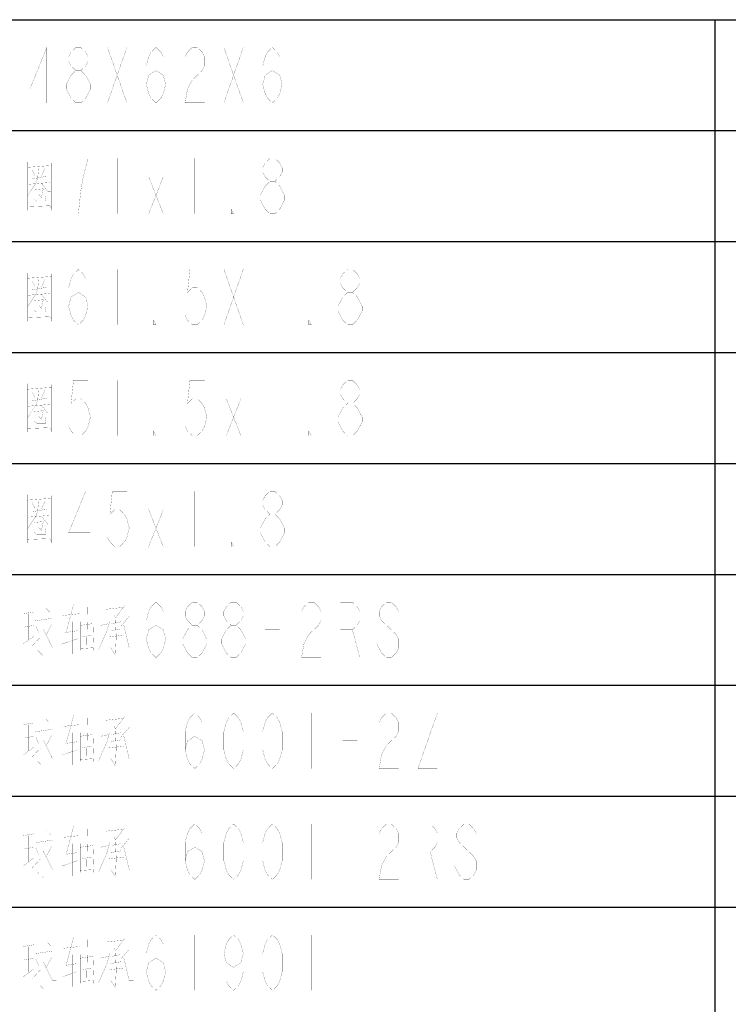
# Model space of a CAD drawing. Header units: millimetres. Extents: x 0 to 8480361154, y -14382841229 to 497.
# Tile 23 of 24: x 678 to 723, y 435 to 497. Entities that reach past the tile are written whole.
import ezdxf

# ---------------------------------------------------------------- set-up
doc = ezdxf.new("R2010")
doc.units = ezdxf.units.MM
doc.header["$LTSCALE"] = 16.335
doc.layers.get('0').update_dxf_attribs({"linetype": 'CONTINUOUS'})
doc.layers.add('040008810005_DXF_TABLE', color=7, linetype='CONTINUOUS')

# ---------------------------------------------------------------- blocks, each defined once
blk = doc.blocks.new('TABLE_BL1', base_point=(609.384, 251.643))
at = {"layer": '040008810005_DXF_TABLE', "color": 2, "linetype": 'Continuous'}
for p, q in [((634.867, 496.643), (814.867, 496.643)), ((721.867, 6.643), (721.867, 496.643)), ((634.867, 489.643), (814.867, 489.643)), ((634.867, 482.643), (814.867, 482.643)), ((634.867, 475.643), (814.867, 475.643)), ((634.867, 468.643), (814.867, 468.643)), ((634.867, 461.643), (814.867, 461.643)), ((634.867, 454.643), (814.867, 454.643)), ((634.867, 447.643), (814.867, 447.643)), ((634.867, 440.643), (814.867, 440.643))]:
    blk.add_line(p, q, dxfattribs=at)
at = {"layer": '040008810005_DXF_TABLE', "color": 5, "linetype": 'Continuous', "const_width": 0.01}
for points in [[(679.676, 491.393), (679.676, 494.893), (678.604, 492.268), (679.982, 492.268)], [(681.513, 493.434), (681.207, 493.726), (681.054, 494.018), (681.054, 494.309), (681.207, 494.601), (681.513, 494.893), (681.82, 494.893), (682.126, 494.601), (682.279, 494.309), (682.279, 494.018), (682.126, 493.726), (681.82, 493.434)], [(683.504, 494.893), (684.729, 491.393)], [(683.504, 491.393), (684.729, 494.893)], [(685.954, 492.559), (686.107, 493.143), (686.567, 493.434), (687.026, 493.143), (687.179, 492.559), (687.026, 491.976), (686.873, 491.684), (686.567, 491.393), (686.26, 491.684), (686.107, 491.976), (685.954, 492.559), (685.954, 493.726), (686.107, 494.309), (686.26, 494.601), (686.567, 494.893), (686.873, 494.601), (687.026, 494.309)], [(688.404, 494.309), (688.557, 494.601), (688.863, 494.893), (689.17, 494.893), (689.476, 494.601), (689.629, 494.309), (689.629, 493.726), (689.476, 493.434), (689.17, 493.143), (688.863, 492.851), (688.557, 492.268), (688.404, 491.393), (689.629, 491.393)], [(690.854, 494.893), (692.079, 491.393)], [(690.854, 491.393), (692.079, 494.893)], [(693.304, 492.559), (693.457, 493.143), (693.916, 493.434), (694.376, 493.143), (694.529, 492.559), (694.376, 491.976), (694.223, 491.684), (693.916, 491.393), (693.61, 491.684), (693.457, 491.976), (693.304, 492.559), (693.304, 493.726), (693.457, 494.309), (693.61, 494.601), (693.916, 494.893), (694.223, 494.601), (694.376, 494.309)], [(681.513, 491.393), (681.207, 491.684), (681.054, 491.976), (680.901, 492.268), (680.901, 492.559), (681.054, 492.851), (681.207, 493.143), (681.513, 493.434), (681.82, 493.434), (682.126, 493.143), (682.279, 492.851), (682.432, 492.559), (682.432, 492.268), (682.279, 491.976), (682.126, 491.684), (681.82, 491.393), (681.513, 491.393)], [(681.667, 484.393), (681.82, 485.851), (681.973, 486.726), (682.126, 487.309), (682.279, 487.893), (681.054, 487.893)], [(684.117, 487.893), (684.117, 484.393)], [(689.017, 487.893), (689.017, 484.393)], [(693.763, 486.434), (693.457, 486.726), (693.304, 487.018), (693.304, 487.309), (693.457, 487.601), (693.763, 487.893), (694.07, 487.893), (694.376, 487.601), (694.529, 487.309), (694.529, 487.018), (694.376, 486.726), (694.07, 486.434)], [(678.458, 487.667), (678.458, 484.618)], [(678.458, 487.328), (679.975, 487.441)], [(679.158, 487.272), (679.1, 486.651), (678.983, 486.312), (678.458, 485.522)], [(678.75, 487.159), (678.925, 486.82)], [(679.333, 486.764), (679.567, 487.272)], [(679.975, 487.61), (679.975, 484.618)], [(678.75, 486.594), (679.683, 486.764)], [(686.107, 486.726), (687.026, 484.393)], [(686.107, 484.393), (687.026, 486.726)], [(678.517, 486.256), (679.858, 486.368)], [(678.867, 485.973), (678.867, 485.296), (679.042, 485.183), (679.625, 485.183), (679.567, 485.522)], [(679.45, 485.973), (678.867, 485.917)], [(679.45, 485.973), (679.333, 485.409), (679.158, 485.635)], [(679.333, 486.312), (679.741, 485.804), (679.917, 485.804)], [(693.763, 484.393), (693.457, 484.684), (693.304, 484.976), (693.151, 485.268), (693.151, 485.559), (693.304, 485.851), (693.457, 486.143), (693.763, 486.434), (694.07, 486.434), (694.376, 486.143), (694.529, 485.851), (694.682, 485.559), (694.682, 485.268), (694.529, 484.976), (694.376, 484.684), (694.07, 484.393), (693.763, 484.393)], [(678.458, 484.844), (679.858, 484.901), (679.975, 484.731)], [(691.467, 484.393), (691.313, 484.393), (691.313, 484.684), (691.467, 484.393)], [(681.054, 478.559), (681.207, 479.143), (681.667, 479.434), (682.126, 479.143), (682.279, 478.559), (682.126, 477.976), (681.973, 477.684), (681.667, 477.393), (681.36, 477.684), (681.207, 477.976), (681.054, 478.559), (681.054, 479.726), (681.207, 480.309), (681.36, 480.601), (681.667, 480.893), (681.973, 480.601), (682.126, 480.309)], [(684.117, 480.893), (684.117, 477.393)], [(689.629, 480.893), (688.71, 480.893), (688.557, 479.434), (688.863, 479.726), (689.17, 479.726), (689.476, 479.434), (689.629, 479.143), (689.782, 478.559), (689.629, 477.976), (689.476, 477.684), (689.17, 477.393), (688.863, 477.393), (688.557, 477.684), (688.404, 477.976)], [(690.854, 480.893), (692.079, 477.393)], [(690.854, 477.393), (692.079, 480.893)], [(693.916, 480.893), (693.916, 477.393)], [(698.663, 479.434), (698.357, 479.726), (698.204, 480.018), (698.204, 480.309), (698.357, 480.601), (698.663, 480.893), (698.97, 480.893), (699.276, 480.601), (699.429, 480.309), (699.429, 480.018), (699.276, 479.726), (698.97, 479.434)], [(678.458, 480.667), (678.458, 477.618)], [(678.458, 480.328), (679.975, 480.441)], [(679.158, 480.272), (679.1, 479.651), (678.983, 479.312), (678.458, 478.522)], [(679.333, 479.764), (679.567, 480.272)], [(679.975, 480.61), (679.975, 477.618)], [(678.75, 480.159), (678.925, 479.82)], [(678.75, 479.594), (679.683, 479.764)], [(678.517, 479.256), (679.858, 479.368)], [(679.333, 479.312), (679.741, 478.804), (679.917, 478.804)], [(698.663, 477.393), (698.357, 477.684), (698.204, 477.976), (698.051, 478.268), (698.051, 478.559), (698.204, 478.851), (698.357, 479.143), (698.663, 479.434), (698.97, 479.434), (699.276, 479.143), (699.429, 478.851), (699.582, 478.559), (699.582, 478.268), (699.429, 477.976), (699.276, 477.684), (698.97, 477.393), (698.663, 477.393)], [(678.867, 478.973), (678.867, 478.296), (679.042, 478.183), (679.625, 478.183), (679.567, 478.522)], [(679.45, 478.973), (678.867, 478.917)], [(679.45, 478.973), (679.333, 478.409), (679.158, 478.635)], [(678.458, 477.844), (679.858, 477.901), (679.975, 477.731)], [(686.567, 477.393), (686.413, 477.393), (686.413, 477.684), (686.567, 477.393)], [(696.367, 477.393), (696.213, 477.393), (696.213, 477.684), (696.367, 477.393)], [(678.458, 473.667), (678.458, 470.618)], [(678.458, 473.328), (679.975, 473.441)], [(679.975, 473.61), (679.975, 470.618)], [(682.279, 473.893), (681.36, 473.893), (681.207, 472.434), (681.513, 472.726), (681.82, 472.726), (682.126, 472.434), (682.279, 472.143), (682.432, 471.559), (682.279, 470.976), (682.126, 470.684), (681.82, 470.393), (681.513, 470.393), (681.207, 470.684), (681.054, 470.976)], [(684.117, 473.893), (684.117, 470.393)], [(689.629, 473.893), (688.71, 473.893), (688.557, 472.434), (688.863, 472.726), (689.17, 472.726), (689.476, 472.434), (689.629, 472.143), (689.782, 471.559), (689.629, 470.976), (689.476, 470.684), (689.17, 470.393), (688.863, 470.393), (688.557, 470.684), (688.404, 470.976)], [(693.916, 473.893), (693.916, 470.393)], [(698.663, 472.434), (698.357, 472.726), (698.204, 473.018), (698.204, 473.309), (698.357, 473.601), (698.663, 473.893), (698.97, 473.893), (699.276, 473.601), (699.429, 473.309), (699.429, 473.018), (699.276, 472.726), (698.97, 472.434)], [(679.158, 473.272), (679.1, 472.651), (678.983, 472.312), (678.458, 471.522)], [(678.75, 473.159), (678.925, 472.82)], [(679.333, 472.764), (679.567, 473.272)], [(678.517, 472.256), (679.858, 472.368)], [(678.75, 472.594), (679.683, 472.764)], [(679.333, 472.312), (679.741, 471.804), (679.917, 471.804)], [(691.007, 472.726), (691.926, 470.393)], [(691.007, 470.393), (691.926, 472.726)], [(698.663, 470.393), (698.357, 470.684), (698.204, 470.976), (698.051, 471.268), (698.051, 471.559), (698.204, 471.851), (698.357, 472.143), (698.663, 472.434), (698.97, 472.434), (699.276, 472.143), (699.429, 471.851), (699.582, 471.559), (699.582, 471.268), (699.429, 470.976), (699.276, 470.684), (698.97, 470.393), (698.663, 470.393)], [(678.867, 471.973), (678.867, 471.296), (679.042, 471.183), (679.625, 471.183), (679.567, 471.522)], [(679.45, 471.973), (678.867, 471.917)], [(679.45, 471.973), (679.333, 471.409), (679.158, 471.635)], [(678.458, 470.844), (679.858, 470.901), (679.975, 470.731)], [(686.567, 470.393), (686.413, 470.393), (686.413, 470.684), (686.567, 470.393)], [(696.367, 470.393), (696.213, 470.393), (696.213, 470.684), (696.367, 470.393)], [(678.458, 466.667), (678.458, 463.618)], [(679.975, 466.61), (679.975, 463.618)], [(682.126, 463.393), (682.126, 466.893), (681.054, 464.268), (682.432, 464.268)], [(684.729, 466.893), (683.81, 466.893), (683.657, 465.434), (683.963, 465.726), (684.27, 465.726), (684.576, 465.434), (684.729, 465.143), (684.882, 464.559), (684.729, 463.976), (684.576, 463.684), (684.27, 463.393), (683.963, 463.393), (683.657, 463.684), (683.504, 463.976)], [(689.017, 466.893), (689.017, 463.393)], [(693.763, 465.434), (693.457, 465.726), (693.304, 466.018), (693.304, 466.309), (693.457, 466.601), (693.763, 466.893), (694.07, 466.893), (694.376, 466.601), (694.529, 466.309), (694.529, 466.018), (694.376, 465.726), (694.07, 465.434)], [(678.458, 466.328), (679.975, 466.441)], [(679.158, 466.272), (679.1, 465.651), (678.983, 465.312), (678.458, 464.522)], [(678.75, 466.159), (678.925, 465.82)], [(679.333, 465.764), (679.567, 466.272)], [(678.517, 465.256), (679.858, 465.368)], [(678.75, 465.594), (679.683, 465.764)], [(686.107, 465.726), (687.026, 463.393)], [(686.107, 463.393), (687.026, 465.726)], [(693.763, 463.393), (693.457, 463.684), (693.304, 463.976), (693.151, 464.268), (693.151, 464.559), (693.304, 464.851), (693.457, 465.143), (693.763, 465.434), (694.07, 465.434), (694.376, 465.143), (694.529, 464.851), (694.682, 464.559), (694.682, 464.268), (694.529, 463.976), (694.376, 463.684), (694.07, 463.393), (693.763, 463.393)], [(678.867, 464.973), (678.867, 464.296), (679.042, 464.183), (679.625, 464.183), (679.567, 464.522)], [(679.45, 464.973), (678.867, 464.917)], [(679.45, 464.973), (679.333, 464.409), (679.158, 464.635)], [(679.333, 465.312), (679.741, 464.804), (679.917, 464.804)], [(678.458, 463.844), (679.858, 463.901), (679.975, 463.731)], [(691.467, 463.393), (691.313, 463.393), (691.313, 463.684), (691.467, 463.393)], [(681.375, 459.78), (680.908, 458.03)], [(685.954, 457.559), (686.107, 458.143), (686.567, 458.434), (687.026, 458.143), (687.179, 457.559), (687.026, 456.976), (686.873, 456.684), (686.567, 456.393), (686.26, 456.684), (686.107, 456.976), (685.954, 457.559), (685.954, 458.726), (686.107, 459.309), (686.26, 459.601), (686.567, 459.893), (686.873, 459.601), (687.026, 459.309)], [(688.863, 458.434), (688.557, 458.726), (688.404, 459.018), (688.404, 459.309), (688.557, 459.601), (688.863, 459.893), (689.17, 459.893), (689.476, 459.601), (689.629, 459.309), (689.629, 459.018), (689.476, 458.726), (689.17, 458.434)], [(691.313, 458.434), (691.007, 458.726), (690.854, 459.018), (690.854, 459.309), (691.007, 459.601), (691.313, 459.893), (691.62, 459.893), (691.926, 459.601), (692.079, 459.309), (692.079, 459.018), (691.926, 458.726), (691.62, 458.434)], [(695.754, 459.309), (695.907, 459.601), (696.213, 459.893), (696.52, 459.893), (696.826, 459.601), (696.979, 459.309), (696.979, 458.726), (696.826, 458.434), (696.52, 458.143), (696.213, 457.851), (695.907, 457.268), (695.754, 456.393), (696.979, 456.393)], [(698.204, 456.393), (698.204, 459.893), (698.97, 459.893), (699.276, 459.601), (699.429, 459.309), (699.429, 458.726), (699.276, 458.434), (698.97, 458.143), (698.204, 458.143)], [(701.879, 459.309), (701.726, 459.601), (701.42, 459.893), (701.113, 459.893), (700.807, 459.601), (700.654, 459.309), (700.654, 459.018), (700.807, 458.726), (701.113, 458.434), (701.42, 458.143), (701.726, 457.851), (701.879, 457.559), (701.879, 456.976), (701.726, 456.684), (701.42, 456.393), (701.113, 456.393), (700.807, 456.684), (700.654, 456.976), (700.501, 457.268)], [(678.867, 459.272), (678.167, 459.159)], [(678.517, 459.159), (678.517, 457.522)], [(679.45, 456.506), (679.45, 459.723)], [(679.625, 459.497), (679.917, 459.215)], [(680.675, 459.046), (681.725, 459.159)], [(682.25, 459.667), (682.192, 457.014)], [(684.467, 459.554), (683.417, 459.441)], [(684.583, 459.667), (684, 458.876), (683.942, 459.046)], [(680.033, 458.876), (678.925, 458.707)], [(681.317, 458.651), (681.317, 456.618)], [(681.783, 456.844), (681.783, 458.651)], [(681.783, 458.425), (682.6, 458.538)], [(682.658, 458.594), (682.6, 456.844)], [(683.65, 458.707), (683.475, 458.086), (682.95, 456.901)], [(683.592, 458.538), (683.067, 458.425)], [(684, 458.876), (684.058, 457.691), (684, 456.562), (683.708, 457.014)], [(683.767, 458.538), (684.35, 458.651)], [(684.875, 458.989), (684.35, 458.368)], [(678.225, 458.312), (678.867, 458.425)], [(678.983, 458.368), (679.158, 457.973)], [(679.45, 458.199), (680.033, 457.014), (680.267, 457.014)], [(679.625, 457.804), (679.975, 458.481)], [(680.85, 457.973), (681.608, 458.086)], [(684.35, 458.199), (683.708, 458.086)], [(684.525, 458.481), (684.875, 457.014), (685.167, 457.014)], [(688.863, 456.393), (688.557, 456.684), (688.404, 456.976), (688.251, 457.268), (688.251, 457.559), (688.404, 457.851), (688.557, 458.143), (688.863, 458.434), (689.17, 458.434), (689.476, 458.143), (689.629, 457.851), (689.782, 457.559), (689.782, 457.268), (689.629, 456.976), (689.476, 456.684), (689.17, 456.393), (688.863, 456.393)], [(691.313, 456.393), (691.007, 456.684), (690.854, 456.976), (690.701, 457.268), (690.701, 457.559), (690.854, 457.851), (691.007, 458.143), (691.313, 458.434), (691.62, 458.434), (691.926, 458.143), (692.079, 457.851), (692.232, 457.559), (692.232, 457.268), (692.079, 456.976), (691.926, 456.684), (691.62, 456.393), (691.313, 456.393)], [(693.457, 458.143), (694.376, 458.143)], [(698.97, 458.143), (699.429, 456.393)], [(678.867, 457.747), (678.167, 457.239)], [(679.275, 457.691), (678.75, 457.126)], [(681.608, 457.578), (680.617, 457.239)], [(681.9, 457.691), (682.483, 457.804)], [(683.592, 457.691), (684.525, 457.804)], [(679.45, 456.506), (679.1, 456.844)], [(681.783, 456.957), (682.6, 457.014)], [(679.45, 449.506), (679.45, 452.723)], [(679.625, 452.497), (679.917, 452.215)], [(681.375, 452.78), (680.908, 451.03)], [(682.25, 452.667), (682.192, 450.014)], [(684.467, 452.554), (683.417, 452.441)], [(684.583, 452.667), (684, 451.876), (683.942, 452.046)], [(686.567, 452.893), (686.567, 449.393)], [(688.404, 450.559), (688.557, 451.143), (689.017, 451.434), (689.476, 451.143), (689.629, 450.559), (689.476, 449.976), (689.323, 449.684), (689.017, 449.393), (688.71, 449.684), (688.557, 449.976), (688.404, 450.559), (688.404, 451.726), (688.557, 452.309), (688.71, 452.601), (689.017, 452.893), (689.323, 452.601), (689.476, 452.309)], [(691.467, 449.393), (691.16, 449.684), (691.007, 449.976), (690.854, 450.559), (690.854, 451.726), (691.007, 452.309), (691.16, 452.601), (691.467, 452.893), (691.773, 452.601), (691.926, 452.309), (692.079, 451.726), (692.079, 450.559), (691.926, 449.976), (691.773, 449.684), (691.467, 449.393)], [(693.916, 449.393), (693.61, 449.684), (693.457, 449.976), (693.304, 450.559), (693.304, 451.726), (693.457, 452.309), (693.61, 452.601), (693.916, 452.893), (694.223, 452.601), (694.376, 452.309), (694.529, 451.726), (694.529, 450.559), (694.376, 449.976), (694.223, 449.684), (693.916, 449.393)], [(696.367, 452.893), (696.367, 449.393)], [(700.654, 452.309), (700.807, 452.601), (701.113, 452.893), (701.42, 452.893), (701.726, 452.601), (701.879, 452.309), (701.879, 451.726), (701.726, 451.434), (701.42, 451.143), (701.113, 450.851), (700.807, 450.268), (700.654, 449.393), (701.879, 449.393)], [(703.104, 452.893), (704.329, 452.893), (703.104, 449.393), (704.329, 449.393)], [(678.867, 452.272), (678.167, 452.159)], [(678.517, 452.159), (678.517, 450.522)], [(680.033, 451.876), (678.925, 451.707)], [(680.675, 452.046), (681.725, 452.159)], [(683.65, 451.707), (683.475, 451.086), (682.95, 449.901)], [(684, 451.876), (684.058, 450.691), (684, 449.562), (683.708, 450.014)], [(684.875, 451.989), (684.35, 451.368)], [(678.225, 451.312), (678.867, 451.425)], [(678.983, 451.368), (679.158, 450.973)], [(679.45, 451.199), (680.033, 450.014), (680.267, 450.014)], [(679.625, 450.804), (679.975, 451.481)], [(680.85, 450.973), (681.608, 451.086)], [(681.317, 451.651), (681.317, 449.618)], [(681.783, 449.844), (681.783, 451.651)], [(681.783, 451.425), (682.6, 451.538)], [(682.658, 451.594), (682.6, 449.844)], [(683.592, 451.538), (683.067, 451.425)], [(684.35, 451.199), (683.708, 451.086)], [(683.767, 451.538), (684.35, 451.651)], [(684.525, 451.481), (684.875, 450.014), (685.167, 450.014)], [(698.357, 451.143), (699.276, 451.143)], [(678.867, 450.747), (678.167, 450.239)], [(679.275, 450.691), (678.75, 450.126)], [(681.608, 450.578), (680.617, 450.239)], [(681.9, 450.691), (682.483, 450.804)], [(683.592, 450.691), (684.525, 450.804)], [(679.45, 449.506), (679.1, 449.844)], [(681.783, 449.957), (682.6, 450.014)], [(679.45, 442.506), (679.45, 445.723)], [(679.625, 445.497), (679.917, 445.215)], [(681.375, 445.78), (680.908, 444.03)], [(682.25, 445.667), (682.192, 443.014)], [(684.467, 445.554), (683.417, 445.441)], [(684.583, 445.667), (684, 444.876), (683.942, 445.046)], [(686.567, 445.893), (686.567, 442.393)], [(688.404, 443.559), (688.557, 444.143), (689.017, 444.434), (689.476, 444.143), (689.629, 443.559), (689.476, 442.976), (689.323, 442.684), (689.017, 442.393), (688.71, 442.684), (688.557, 442.976), (688.404, 443.559), (688.404, 444.726), (688.557, 445.309), (688.71, 445.601), (689.017, 445.893), (689.323, 445.601), (689.476, 445.309)], [(691.467, 442.393), (691.16, 442.684), (691.007, 442.976), (690.854, 443.559), (690.854, 444.726), (691.007, 445.309), (691.16, 445.601), (691.467, 445.893), (691.773, 445.601), (691.926, 445.309), (692.079, 444.726), (692.079, 443.559), (691.926, 442.976), (691.773, 442.684), (691.467, 442.393)], [(693.916, 442.393), (693.61, 442.684), (693.457, 442.976), (693.304, 443.559), (693.304, 444.726), (693.457, 445.309), (693.61, 445.601), (693.916, 445.893), (694.223, 445.601), (694.376, 445.309), (694.529, 444.726), (694.529, 443.559), (694.376, 442.976), (694.223, 442.684), (693.916, 442.393)], [(696.367, 445.893), (696.367, 442.393)], [(700.654, 445.309), (700.807, 445.601), (701.113, 445.893), (701.42, 445.893), (701.726, 445.601), (701.879, 445.309), (701.879, 444.726), (701.726, 444.434), (701.42, 444.143), (701.113, 443.851), (700.807, 443.268), (700.654, 442.393), (701.879, 442.393)], [(703.104, 442.393), (703.104, 445.893), (703.87, 445.893), (704.176, 445.601), (704.329, 445.309), (704.329, 444.726), (704.176, 444.434), (703.87, 444.143), (703.104, 444.143)], [(706.779, 445.309), (706.626, 445.601), (706.32, 445.893), (706.013, 445.893), (705.707, 445.601), (705.554, 445.309), (705.554, 445.018), (705.707, 444.726), (706.013, 444.434), (706.32, 444.143), (706.626, 443.851), (706.779, 443.559), (706.779, 442.976), (706.626, 442.684), (706.32, 442.393), (706.013, 442.393), (705.707, 442.684), (705.554, 442.976), (705.401, 443.268)], [(678.867, 445.272), (678.167, 445.159)], [(678.517, 445.159), (678.517, 443.522)], [(680.033, 444.876), (678.925, 444.707)], [(680.675, 445.046), (681.725, 445.159)], [(684, 444.876), (684.058, 443.691), (684, 442.562), (683.708, 443.014)], [(684.875, 444.989), (684.35, 444.368)], [(678.225, 444.312), (678.867, 444.425)], [(678.983, 444.368), (679.158, 443.973)], [(679.625, 443.804), (679.975, 444.481)], [(681.317, 444.651), (681.317, 442.618)], [(681.783, 442.844), (681.783, 444.651)], [(681.783, 444.425), (682.6, 444.538)], [(682.658, 444.594), (682.6, 442.844)], [(683.65, 444.707), (683.475, 444.086), (682.95, 442.901)], [(683.592, 444.538), (683.067, 444.425)], [(683.767, 444.538), (684.35, 444.651)], [(684.525, 444.481), (684.875, 443.014), (685.167, 443.014)], [(678.867, 443.747), (678.167, 443.239)], [(679.275, 443.691), (678.75, 443.126)], [(679.45, 444.199), (680.033, 443.014), (680.267, 443.014)], [(680.85, 443.973), (681.608, 444.086)], [(681.9, 443.691), (682.483, 443.804)], [(683.592, 443.691), (684.525, 443.804)], [(684.35, 444.199), (683.708, 444.086)], [(698.357, 444.143), (699.276, 444.143)], [(703.87, 444.143), (704.329, 442.393)], [(681.608, 443.578), (680.617, 443.239)], [(681.783, 442.957), (682.6, 443.014)], [(679.45, 442.506), (679.1, 442.844)], [(679.45, 435.506), (679.45, 438.723)], [(681.375, 438.78), (680.908, 437.03)], [(682.25, 438.667), (682.192, 436.014)], [(684.583, 438.667), (684, 437.876), (683.942, 438.046)], [(685.954, 436.559), (686.107, 437.143), (686.567, 437.434), (687.026, 437.143), (687.179, 436.559), (687.026, 435.976), (686.873, 435.684), (686.567, 435.393), (686.26, 435.684), (686.107, 435.976), (685.954, 436.559), (685.954, 437.726), (686.107, 438.309), (686.26, 438.601), (686.567, 438.893), (686.873, 438.601), (687.026, 438.309)], [(689.017, 438.893), (689.017, 435.393)], [(692.079, 437.726), (691.926, 437.143), (691.467, 436.851), (691.007, 437.143), (690.854, 437.726), (691.007, 438.309), (691.16, 438.601), (691.467, 438.893), (691.773, 438.601), (691.926, 438.309), (692.079, 437.726), (692.079, 436.559), (691.926, 435.976), (691.773, 435.684), (691.467, 435.393), (691.16, 435.684), (691.007, 435.976)], [(693.916, 435.393), (693.61, 435.684), (693.457, 435.976), (693.304, 436.559), (693.304, 437.726), (693.457, 438.309), (693.61, 438.601), (693.916, 438.893), (694.223, 438.601), (694.376, 438.309), (694.529, 437.726), (694.529, 436.559), (694.376, 435.976), (694.223, 435.684), (693.916, 435.393)], [(696.367, 438.893), (696.367, 435.393)], [(678.867, 438.272), (678.167, 438.159)], [(678.517, 438.159), (678.517, 436.522)], [(679.625, 438.497), (679.917, 438.215)], [(680.675, 438.046), (681.725, 438.159)], [(684.467, 438.554), (683.417, 438.441)], [(678.225, 437.312), (678.867, 437.425)], [(680.033, 437.876), (678.925, 437.707)], [(679.625, 436.804), (679.975, 437.481)], [(681.317, 437.651), (681.317, 435.618)], [(681.783, 435.844), (681.783, 437.651)], [(681.783, 437.425), (682.6, 437.538)], [(682.658, 437.594), (682.6, 435.844)], [(683.65, 437.707), (683.475, 437.086), (682.95, 435.901)], [(683.592, 437.538), (683.067, 437.425)], [(684, 437.876), (684.058, 436.691), (684, 435.562), (683.708, 436.014)], [(683.767, 437.538), (684.35, 437.651)], [(684.875, 437.989), (684.35, 437.368)], [(684.525, 437.481), (684.875, 436.014), (685.167, 436.014)], [(678.983, 437.368), (679.158, 436.973)], [(679.45, 437.199), (680.033, 436.014), (680.267, 436.014)], [(680.85, 436.973), (681.608, 437.086)], [(681.9, 436.691), (682.483, 436.804)], [(683.592, 436.691), (684.525, 436.804)], [(684.35, 437.199), (683.708, 437.086)], [(678.867, 436.747), (678.167, 436.239)], [(679.275, 436.691), (678.75, 436.127)], [(681.608, 436.578), (680.617, 436.239)], [(679.45, 435.506), (679.1, 435.844)], [(681.783, 435.957), (682.6, 436.014)]]:
    blk.add_lwpolyline(points, dxfattribs=at)

msp = doc.modelspace()

# ---------------------------------------------------------------- block references
msp.add_blockref('TABLE_BL1', (609.384, 251.6426))

doc.saveas('drawing.dxf')
